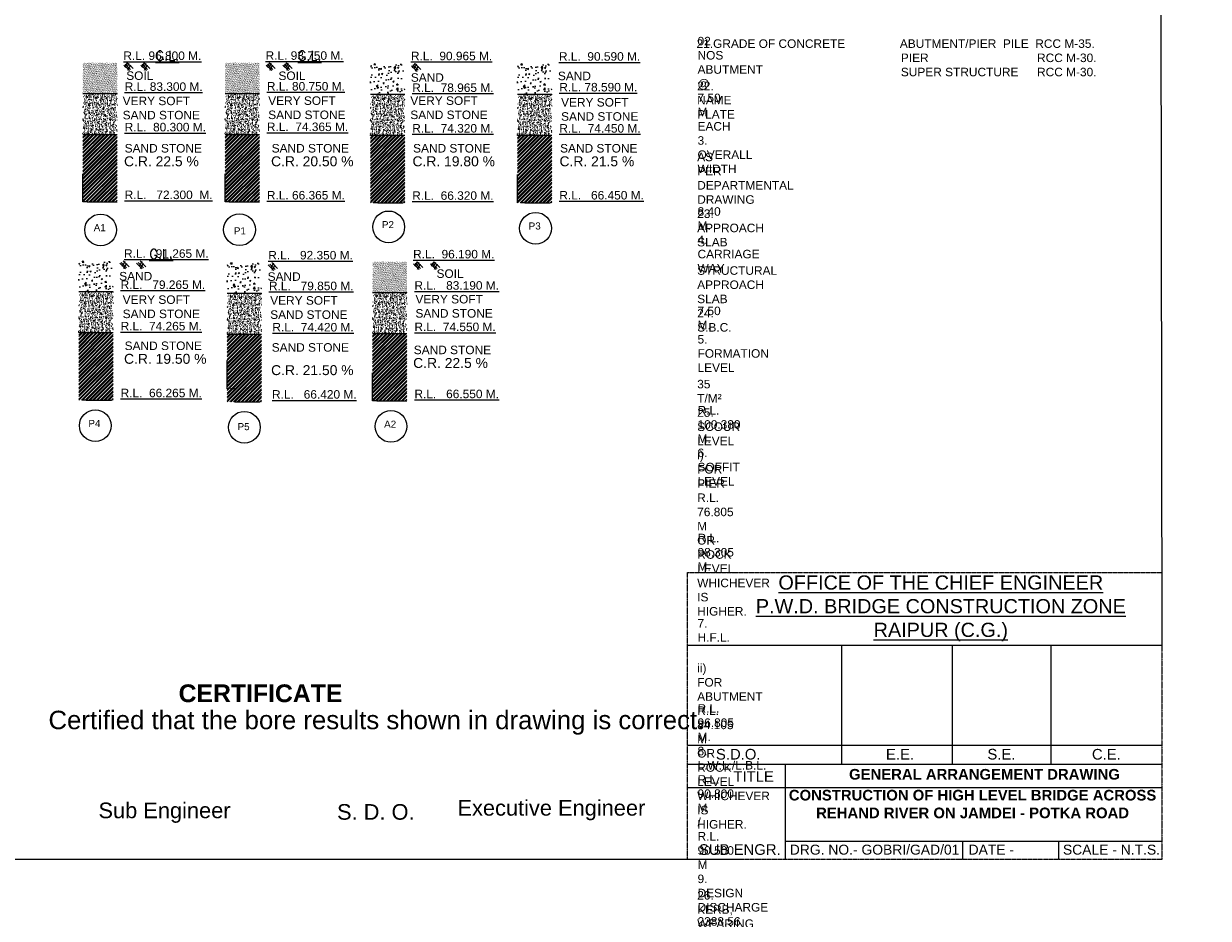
# Model space of a CAD drawing. Extents: x 10355834 to 15597769, y 431926 to 931084.
# Tile 13 of 16: x 10520454 to 10687449, y 602954 to 728984. Entities that reach past the tile are written whole.
import ezdxf

# ---------------------------------------------------------------- set-up
doc = ezdxf.new("R2010")
doc.units = ezdxf.units.MI
doc.header["$MEASUREMENT"] = 0
doc.linetypes.add('DASHED', pattern=[0.75, 0.5, -0.25])
for name, color, linetype in [('CHAINAGE', 7, 'Continuous'), ('TEXT', 3, 'Continuous'), ('TEXT @ 1', 3, 'Continuous')]:
    doc.layers.add(name, color=color, linetype=linetype)
doc.layers.add('TITLE', color=1, linetype='Continuous', lineweight=15)
doc.styles.add('03', font='romant.shx')
doc.styles.get("Standard").update_dxf_attribs({"font": 'arial.ttf', "height": 500})
doc.styles.add('style1', font='arial.ttf')

msp = doc.modelspace()

# ---------------------------------------------------------------- hatches: boundary and pattern name
at = {"linetype": 'Continuous', "ltscale": 10}
h = msp.add_hatch(dxfattribs=at)
h.set_pattern_fill('AR-SAND', color=0, scale=99.609375, style=0)
h.set_pattern_definition([(37.5, (8259367.42, -344054.47), (-6.274729, 191.929711), [0, -151.40625, 0, -169.3359375, 0, -161.865234]), (7.5, (8259367.42, -344054.47), (176.286352, 281.112206), [0, -81.6796875, 0, -136.464844, 0, -52.294922]), (327.5, (8259244.9, -344054.47), (310.197725, 0.563695), [0, -49.804688, 0, -179.296875, 0, -234.082031]), (317.5, (8259244.9, -344054.47), (299.438392, 87.424714), [0, -24.902344, 0, -117.5390625, 0, -134.472656])])
h.paths.add_polyline_path([(10533637.2, 719168.1), (10533637.2, 723486.16), (10528792.2, 723486.16), (10528792.2, 719168.1)])
h = msp.add_hatch(dxfattribs=at)
h.set_pattern_fill('AR-SAND', color=0, scale=99.609375, style=0)
h.set_pattern_definition([(37.5, (8279417.82, -344054.47), (-6.274729, 191.929711), [0, -151.40625, 0, -169.3359375, 0, -161.865234]), (7.5, (8279417.82, -344054.47), (176.286352, 281.112206), [0, -81.6796875, 0, -136.464844, 0, -52.294922]), (327.5, (8279295.3, -344054.47), (310.197725, 0.563695), [0, -49.804688, 0, -179.296875, 0, -234.082031]), (317.5, (8279295.3, -344054.47), (299.438392, 87.424714), [0, -24.902344, 0, -117.5390625, 0, -134.472656])])
h.paths.add_polyline_path([(10553687.6, 719168.1), (10553687.6, 723486.16), (10548842.6, 723486.16), (10548842.6, 719168.1)])
h = msp.add_hatch(dxfattribs=at)
h.set_pattern_fill('AR-CONC', color=0, scale=267.75)
h.set_pattern_definition([(50, (9187866, 35110.8), (1920.4641, -168.0188), [200.8125, -2208.9375]), (355, (9187866, 35110.8), (-371.5067, 2013.9944), [160.65, -1767.15]), (100.45144, (9188026, 35096.8), (1548.9574, 1845.9756), [170.6644, -1877.308]), (46.1842, (9187866, 35646.3), (2857.5387, -443.178), [301.219, -3313.406]), (96.63564, (9188104.2, 35609.4), (2502.5574, 2608.2026), [255.9967, -2815.9636]), (351.18416, (9187866, 35646.3), (2502.5574, 2608.2026), [240.975, -2650.725]), (21, (9188133.8, 35512.5), (1598.2186, -1078.012), [200.8125, -2208.9375]), (326, (9188133.8, 35512.5), (651.4768, 1941.5892), [160.65, -1767.15]), (71.45144, (9188267, 35422.6), (2249.6954, 863.5772), [170.6644, -1877.308]), (37.5, (9187866, 35110.8), (32.558, 891.3233), [0, -1745.73, 0, -1793.925, 0, -1773.84375]), (7.5, (9187866, 35110.8), (704.3687, 1056.03736), [0, -1022.805, 0, -1705.5675, 0, -676.06875]), (327.5, (9187268.94, 35110.8), (1429.30957, -60.39067), [0, -669.375, 0, -2088.45, 0, -2771.2125]), (317.5, (9187001.2, 35110.8), (1561.481, 268.0311), [0, -870.1875, 0, -1386.945, 0, -1967.9625])])
h.paths.add_polyline_path([(10569332.82, 723374), (10569332.82, 719055.94), (10574177.82, 719055.94), (10574177.82, 723374)])
h = msp.add_hatch(dxfattribs=at)
h.set_pattern_fill('AR-CONC', color=0, scale=267.75)
h.set_pattern_definition([(50, (9208600.6, 35101.4), (1920.4641, -168.0188), [200.8125, -2208.9375]), (355, (9208600.6, 35101.4), (-371.5067, 2013.9944), [160.65, -1767.15]), (100.45144, (9208760.7, 35087.4), (1548.9574, 1845.9756), [170.6644, -1877.308]), (46.1842, (9208600.6, 35636.9), (2857.5387, -443.178), [301.219, -3313.406]), (96.63564, (9208838.8, 35600), (2502.5574, 2608.2026), [255.9967, -2815.9636]), (351.18416, (9208600.6, 35637), (2502.5574, 2608.2026), [240.975, -2650.725]), (21, (9208868.4, 35503), (1598.2186, -1078.012), [200.8125, -2208.9375]), (326, (9208868.4, 35503), (651.4768, 1941.5892), [160.65, -1767.15]), (71.45144, (9209001.6, 35413.2), (2249.6954, 863.5772), [170.6644, -1877.308]), (37.5, (9208600.6, 35101.4), (32.558, 891.3233), [0, -1745.73, 0, -1793.925, 0, -1773.84375]), (7.5, (9208600.6, 35101.4), (704.3687, 1056.03736), [0, -1022.805, 0, -1705.5675, 0, -676.06875]), (327.5, (9208003.54, 35101.4), (1429.30957, -60.39067), [0, -669.375, 0, -2088.45, 0, -2771.2125]), (317.5, (9207735.8, 35101.4), (1561.481, 268.0311), [0, -870.1875, 0, -1386.945, 0, -1967.9625])])
h.paths.add_polyline_path([(10590067.42, 723364.55), (10590067.42, 719046.49), (10594912.42, 719046.49), (10594912.42, 723364.55)])
h = msp.add_hatch(dxfattribs=at)
h.set_pattern_fill('AR-CONC', color=0, scale=99.609375, style=0)
h.set_pattern_definition([(50, (8259367.4, -344054.47), (714.45839, -62.50701), [74.70703, -821.77734]), (355, (8259367.4, -344054.5), (-138.20934, 749.25388), [59.76563, -657.42188]), (100.4514, (8259426.96, -344059.7), (576.24958, 686.74642), [63.4912, -698.40328]), (46.1842, (8259367.4, -343855.25), (1063.07214, -164.87246), [112.06055, -1232.666]), (96.6356, (8259456, -343869), (931.0117, 970.31272), [95.2368, -1047.60475]), (351.1842, (8259367.4, -343855.3), (931.0109, 970.31345), [89.64844, -986.1328]), (21, (8259467.03, -343905.05), (594.57538, -401.04616), [74.70703, -821.77734]), (326, (8259467, -343905.05), (242.36488, 722.31743), [59.76563, -657.42188]), (71.4514, (8259516.6, -343938.5), (836.9405, 321.27061), [63.4912, -698.40328]), (37.5, (8259367.42, -344054.47), (12.112356, 331.593487), [0, -649.453125, 0, -667.38281, 0, -659.91211]), (7.5, (8259367.42, -344054.47), (262.04192, 392.87104), [0, -380.50781, 0, -634.51172, 0, -251.51367]), (327.5, (8259145.3, -344054.47), (531.737192, -22.466767), [0, -249.02344, 0, -776.953125, 0, -1030.95703]), (317.5, (8259045.7, -344054.47), (580.9081, 99.71395), [0, -323.73047, 0, -515.97656, 0, -732.12891])])
h.paths.add_polyline_path([(10528792.2, 719168.1), (10528792.2, 713385.78), (10533637.2, 713385.78), (10533637.2, 719168.1)])
h = msp.add_hatch(dxfattribs=at)
h.set_pattern_fill('AR-CONC', color=0, scale=99.609375, style=0)
h.set_pattern_definition([(50, (8279417.8, -344054.47), (714.45839, -62.50701), [74.70703, -821.77734]), (355, (8279417.8, -344054.5), (-138.20934, 749.25388), [59.76563, -657.42188]), (100.4514, (8279477.36, -344059.7), (576.24958, 686.74642), [63.4912, -698.40328]), (46.1842, (8279417.8, -343855.25), (1063.07214, -164.87246), [112.06055, -1232.666]), (96.6356, (8279506.4, -343869), (931.0117, 970.31272), [95.2368, -1047.60475]), (351.1842, (8279417.8, -343855.3), (931.0109, 970.31345), [89.64844, -986.1328]), (21, (8279517.43, -343905.05), (594.57538, -401.04616), [74.70703, -821.77734]), (326, (8279517.4, -343905.05), (242.36488, 722.31743), [59.76563, -657.42188]), (71.4514, (8279567, -343938.5), (836.9405, 321.27061), [63.4912, -698.40328]), (37.5, (8279417.82, -344054.47), (12.112356, 331.593487), [0, -649.453125, 0, -667.38281, 0, -659.91211]), (7.5, (8279417.82, -344054.47), (262.04192, 392.87104), [0, -380.50781, 0, -634.51172, 0, -251.51367]), (327.5, (8279195.7, -344054.47), (531.737192, -22.466767), [0, -249.02344, 0, -776.953125, 0, -1030.95703]), (317.5, (8279096.1, -344054.47), (580.9081, 99.71395), [0, -323.73047, 0, -515.97656, 0, -732.12891])])
h.paths.add_polyline_path([(10548842.6, 719168.1), (10548842.6, 713385.78), (10553687.6, 713385.78), (10553687.6, 719168.1)])
h = msp.add_hatch(dxfattribs=at)
h.set_pattern_fill('AR-CONC', color=0, scale=99.609375, style=0)
h.set_pattern_definition([(50, (8299908.04, -344166.63), (714.45839, -62.50701), [74.70703, -821.77734]), (355, (8299908.04, -344166.6), (-138.20934, 749.25388), [59.76563, -657.42188]), (100.4514, (8299967.6, -344171.84), (576.24958, 686.74642), [63.4912, -698.40328]), (46.1842, (8299908, -343967.4), (1063.07214, -164.87246), [112.06055, -1232.666]), (96.6356, (8299996.6, -343981.2), (931.0117, 970.31272), [95.2368, -1047.60475]), (351.1842, (8299908, -343967.4), (931.0109, 970.31345), [89.64844, -986.1328]), (21, (8300007.65, -344017.2), (594.57538, -401.04616), [74.70703, -821.77734]), (326, (8300007.65, -344017.2), (242.36488, 722.31743), [59.76563, -657.42188]), (71.4514, (8300057.2, -344050.64), (836.9405, 321.27061), [63.4912, -698.40328]), (37.5, (8299908.04, -344166.63), (12.112356, 331.593487), [0, -649.453125, 0, -667.38281, 0, -659.91211]), (7.5, (8299908.04, -344166.63), (262.04192, 392.87104), [0, -380.50781, 0, -634.51172, 0, -251.51367]), (327.5, (8299685.91, -344166.63), (531.737192, -22.466767), [0, -249.02344, 0, -776.953125, 0, -1030.95703]), (317.5, (8299586.3, -344166.63), (580.9081, 99.71395), [0, -323.73047, 0, -515.97656, 0, -732.12891])])
h.paths.add_polyline_path([(10569332.82, 719055.94), (10569332.82, 713273.61), (10574177.82, 713273.61), (10574177.82, 719055.94)])
h = msp.add_hatch(dxfattribs=at)
h.set_pattern_fill('AR-CONC', color=0, scale=99.609375, style=0)
h.set_pattern_definition([(50, (8320642.64, -344176.1), (714.45839, -62.50701), [74.70703, -821.77734]), (355, (8320642.64, -344176.1), (-138.20934, 749.25388), [59.76563, -657.42188]), (100.4514, (8320702.2, -344181.3), (576.24958, 686.74642), [63.4912, -698.40328]), (46.1842, (8320642.6, -343976.9), (1063.07214, -164.87246), [112.06055, -1232.666]), (96.6356, (8320731.2, -343990.6), (931.0117, 970.31272), [95.2368, -1047.60475]), (351.1842, (8320642.6, -343976.9), (931.0109, 970.31345), [89.64844, -986.1328]), (21, (8320742.25, -344026.67), (594.57538, -401.04616), [74.70703, -821.77734]), (326, (8320742.25, -344026.7), (242.36488, 722.31743), [59.76563, -657.42188]), (71.4514, (8320791.8, -344060.1), (836.9405, 321.27061), [63.4912, -698.40328]), (37.5, (8320642.64, -344176.08), (12.112356, 331.593487), [0, -649.453125, 0, -667.38281, 0, -659.91211]), (7.5, (8320642.64, -344176.08), (262.04192, 392.87104), [0, -380.50781, 0, -634.51172, 0, -251.51367]), (327.5, (8320420.5, -344176.08), (531.737192, -22.466767), [0, -249.02344, 0, -776.953125, 0, -1030.95703]), (317.5, (8320320.9, -344176.1), (580.9081, 99.71395), [0, -323.73047, 0, -515.97656, 0, -732.12891])])
h.paths.add_polyline_path([(10590067.42, 719046.49), (10590067.42, 713264.17), (10594912.42, 713264.17), (10594912.42, 719046.49)])
h = msp.add_hatch(dxfattribs=at)
h.set_pattern_fill('ANSI32', color=0, scale=996.09375, style=0)
h.set_pattern_definition([(45, (8259367.42, -344054.47), (-264.12924, 264.12924), []), (45, (8259543.5, -344054.47), (-264.12924, 264.12924), [])])
h.paths.add_polyline_path([(10528792.2, 703870.1), (10533637.2, 703870.1), (10533637.2, 713385.78), (10528792.2, 713385.78)])
h = msp.add_hatch(dxfattribs=at)
h.set_pattern_fill('ANSI32', color=0, scale=996.09375, style=0)
h.set_pattern_definition([(45, (8279417.82, -344054.47), (-264.12924, 264.12924), []), (45, (8279593.9, -344054.47), (-264.12924, 264.12924), [])])
h.paths.add_polyline_path([(10548842.6, 703870.1), (10553687.6, 703870.1), (10553687.6, 713385.78), (10548842.6, 713385.78)])
h = msp.add_hatch(dxfattribs=at)
h.set_pattern_fill('ANSI32', color=0, scale=996.09375, style=0)
h.set_pattern_definition([(45, (8299908.04, -344166.63), (-264.12924, 264.12924), []), (45, (8300084.13, -344166.63), (-264.12924, 264.12924), [])])
h.paths.add_polyline_path([(10569332.82, 703757.93), (10574177.82, 703757.93), (10574177.82, 713273.61), (10569332.82, 713273.61)])
h = msp.add_hatch(dxfattribs=at)
h.set_pattern_fill('ANSI32', color=0, scale=996.09375, style=0)
h.set_pattern_definition([(45, (8320642.64, -344176.08), (-264.12924, 264.12924), []), (45, (8320818.73, -344176.08), (-264.12924, 264.12924), [])])
h.paths.add_polyline_path([(10590067.42, 703748.48), (10594912.42, 703748.48), (10594912.42, 713264.17), (10590067.42, 713264.17)])
h = msp.add_hatch(dxfattribs=at)
h.set_pattern_fill('AR-CONC', color=0, scale=267.75)
h.set_pattern_definition([(50, (9146756.5, 7295.6), (1920.4641, -168.0188), [200.8125, -2208.9375]), (355, (9146756.5, 7295.6), (-371.5067, 2013.9944), [160.65, -1767.15]), (100.45144, (9146916.5, 7281.6), (1548.9574, 1845.9756), [170.6644, -1877.308]), (46.1842, (9146756.5, 7831), (2857.5387, -443.178), [301.219, -3313.406]), (96.63564, (9146994.6, 7794.2), (2502.5574, 2608.2026), [255.9967, -2815.9636]), (351.18416, (9146756.5, 7831), (2502.5574, 2608.2026), [240.975, -2650.725]), (21, (9147024.2, 7697.2), (1598.2186, -1078.012), [200.8125, -2208.9375]), (326, (9147024.2, 7697.2), (651.4768, 1941.5892), [160.65, -1767.15]), (71.45144, (9147157.4, 7607.4), (2249.6954, 863.5772), [170.6644, -1877.308]), (37.5, (9146756.5, 7295.6), (32.558, 891.3233), [0, -1745.73, 0, -1793.925, 0, -1773.84375]), (7.5, (9146756.5, 7295.6), (704.3687, 1056.03736), [0, -1022.805, 0, -1705.5675, 0, -676.06875]), (327.5, (9146159.4, 7295.6), (1429.30957, -60.39067), [0, -669.375, 0, -2088.45, 0, -2771.2125]), (317.5, (9145891.7, 7295.6), (1561.481, 268.0311), [0, -870.1875, 0, -1386.945, 0, -1967.9625])])
h.paths.add_polyline_path([(10528223.29, 695558.78), (10528223.29, 691240.72), (10533068.29, 691240.72), (10533068.29, 695558.78)])
h = msp.add_hatch(dxfattribs=at)
h.set_pattern_fill('AR-CONC', color=0, scale=267.75)
h.set_pattern_definition([(50, (9167683.1, 7065.5), (1920.4641, -168.0188), [200.8125, -2208.9375]), (355, (9167683, 7065.5), (-371.5067, 2013.9944), [160.65, -1767.15]), (100.45144, (9167843.1, 7051.5), (1548.9574, 1845.9756), [170.6644, -1877.308]), (46.1842, (9167683, 7601), (2857.5387, -443.178), [301.219, -3313.406]), (96.63564, (9167921.2, 7564), (2502.5574, 2608.2026), [255.9967, -2815.9636]), (351.18416, (9167683, 7601), (2502.5574, 2608.2026), [240.975, -2650.725]), (21, (9167950.8, 7467.1), (1598.2186, -1078.012), [200.8125, -2208.9375]), (326, (9167950.8, 7467), (651.4768, 1941.5892), [160.65, -1767.15]), (71.45144, (9168084, 7377.3), (2249.6954, 863.5772), [170.6644, -1877.308]), (37.5, (9167683.1, 7065.46), (32.558, 891.3233), [0, -1745.73, 0, -1793.925, 0, -1773.84375]), (7.5, (9167683.1, 7065.5), (704.3687, 1056.03736), [0, -1022.805, 0, -1705.5675, 0, -676.06875]), (327.5, (9167086, 7065.46), (1429.30957, -60.39067), [0, -669.375, 0, -2088.45, 0, -2771.2125]), (317.5, (9166818.3, 7065.5), (1561.481, 268.0311), [0, -870.1875, 0, -1386.945, 0, -1967.9625])])
h.paths.add_polyline_path([(10549149.88, 695328.63), (10549149.88, 691010.57), (10553994.88, 691010.57), (10553994.88, 695328.63)])
h = msp.add_hatch(dxfattribs=at)
h.set_pattern_fill('AR-SAND', color=0, scale=99.609375, style=0)
h.set_pattern_definition([(37.5, (8300216.6, -372087.25), (-6.274729, 191.929711), [0, -151.40625, 0, -169.3359375, 0, -161.865234]), (7.5, (8300216.6, -372087.25), (176.286352, 281.112206), [0, -81.6796875, 0, -136.464844, 0, -52.294922]), (327.5, (8300094.09, -372087.25), (310.197725, 0.563695), [0, -49.804688, 0, -179.296875, 0, -234.082031]), (317.5, (8300094.1, -372087.25), (299.438392, 87.424714), [0, -24.902344, 0, -117.5390625, 0, -134.472656])])
h.paths.add_polyline_path([(10574486.38, 691135.32), (10574486.38, 695453.38), (10569641.38, 695453.38), (10569641.38, 691135.32)])
h = msp.add_hatch(dxfattribs=at)
h.set_pattern_fill('AR-CONC', color=0, scale=99.609375, style=0)
h.set_pattern_definition([(50, (8258798.5, -371981.85), (714.45839, -62.50701), [74.70703, -821.77734]), (355, (8258798.5, -371981.85), (-138.20934, 749.25388), [59.76563, -657.42188]), (100.4514, (8258858.05, -371987.06), (576.24958, 686.74642), [63.4912, -698.40328]), (46.1842, (8258798.5, -371782.6), (1063.07214, -164.87246), [112.06055, -1232.666]), (96.6356, (8258887.1, -371796.4), (931.0117, 970.31272), [95.2368, -1047.60475]), (351.1842, (8258798.5, -371782.6), (931.0109, 970.31345), [89.64844, -986.1328]), (21, (8258898.1, -371832.44), (594.57538, -401.04616), [74.70703, -821.77734]), (326, (8258898.1, -371832.44), (242.36488, 722.31743), [59.76563, -657.42188]), (71.4514, (8258947.7, -371865.86), (836.9405, 321.27061), [63.4912, -698.40328]), (37.5, (8258798.5, -371981.85), (12.112356, 331.593487), [0, -649.453125, 0, -667.38281, 0, -659.91211]), (7.5, (8258798.5, -371981.85), (262.04192, 392.87104), [0, -380.50781, 0, -634.51172, 0, -251.51367]), (327.5, (8258576.38, -371981.85), (531.737192, -22.466767), [0, -249.02344, 0, -776.953125, 0, -1030.95703]), (317.5, (8258476.77, -371981.85), (580.9081, 99.71395), [0, -323.73047, 0, -515.97656, 0, -732.12891])])
h.paths.add_polyline_path([(10528223.29, 691240.72), (10528223.29, 685458.4), (10533068.29, 685458.4), (10533068.29, 691240.72)])
h = msp.add_hatch(dxfattribs=at)
h.set_pattern_fill('AR-CONC', color=0, scale=99.609375, style=0)
h.set_pattern_definition([(50, (8279725.1, -372212), (714.45839, -62.50701), [74.70703, -821.77734]), (355, (8279725.1, -372212), (-138.20934, 749.25388), [59.76563, -657.42188]), (100.4514, (8279784.64, -372217.2), (576.24958, 686.74642), [63.4912, -698.40328]), (46.1842, (8279725.1, -372012.8), (1063.07214, -164.87246), [112.06055, -1232.666]), (96.6356, (8279813.7, -372026.5), (931.0117, 970.31272), [95.2368, -1047.60475]), (351.1842, (8279725.1, -372012.8), (931.0109, 970.31345), [89.64844, -986.1328]), (21, (8279824.7, -372062.6), (594.57538, -401.04616), [74.70703, -821.77734]), (326, (8279824.7, -372062.6), (242.36488, 722.31743), [59.76563, -657.42188]), (71.4514, (8279874.26, -372096), (836.9405, 321.27061), [63.4912, -698.40328]), (37.5, (8279725.1, -372212), (12.112356, 331.593487), [0, -649.453125, 0, -667.38281, 0, -659.91211]), (7.5, (8279725.1, -372212), (262.04192, 392.87104), [0, -380.50781, 0, -634.51172, 0, -251.51367]), (327.5, (8279502.97, -372212), (531.737192, -22.466767), [0, -249.02344, 0, -776.953125, 0, -1030.95703]), (317.5, (8279403.36, -372212), (580.9081, 99.71395), [0, -323.73047, 0, -515.97656, 0, -732.12891])])
h.paths.add_polyline_path([(10549149.88, 691010.57), (10549149.88, 685228.25), (10553994.88, 685228.25), (10553994.88, 691010.57)])
h = msp.add_hatch(dxfattribs=at)
h.set_pattern_fill('AR-CONC', color=0, scale=99.609375, style=0)
h.set_pattern_definition([(50, (8300216.6, -372087.25), (714.45839, -62.50701), [74.70703, -821.77734]), (355, (8300216.6, -372087.25), (-138.20934, 749.25388), [59.76563, -657.42188]), (100.4514, (8300276.14, -372092.46), (576.24958, 686.74642), [63.4912, -698.40328]), (46.1842, (8300216.6, -371888), (1063.07214, -164.87246), [112.06055, -1232.666]), (96.6356, (8300305.2, -371901.8), (931.0117, 970.31272), [95.2368, -1047.60475]), (351.1842, (8300216.6, -371888), (931.0109, 970.31345), [89.64844, -986.1328]), (21, (8300316.2, -371937.84), (594.57538, -401.04616), [74.70703, -821.77734]), (326, (8300316.2, -371937.8), (242.36488, 722.31743), [59.76563, -657.42188]), (71.4514, (8300365.76, -371971.26), (836.9405, 321.27061), [63.4912, -698.40328]), (37.5, (8300216.6, -372087.25), (12.112356, 331.593487), [0, -649.453125, 0, -667.38281, 0, -659.91211]), (7.5, (8300216.6, -372087.25), (262.04192, 392.87104), [0, -380.50781, 0, -634.51172, 0, -251.51367]), (327.5, (8299994.48, -372087.25), (531.737192, -22.466767), [0, -249.02344, 0, -776.953125, 0, -1030.95703]), (317.5, (8299894.87, -372087.25), (580.9081, 99.71395), [0, -323.73047, 0, -515.97656, 0, -732.12891])])
h.paths.add_polyline_path([(10569641.38, 691135.32), (10569641.38, 685353), (10574486.38, 685353), (10574486.38, 691135.32)])
h = msp.add_hatch(dxfattribs=at)
h.set_pattern_fill('ANSI32', color=0, scale=996.09375, style=0)
h.set_pattern_definition([(45, (8258798.5, -371981.85), (-264.12924, 264.12924), []), (45, (8258974.6, -371981.85), (-264.12924, 264.12924), [])])
h.paths.add_polyline_path([(10528223.29, 675942.71), (10533068.29, 675942.71), (10533068.29, 685458.4), (10528223.29, 685458.4)])
h = msp.add_hatch(dxfattribs=at)
h.set_pattern_fill('ANSI32', color=0, scale=996.09375, style=0)
h.set_pattern_definition([(45, (8279725.1, -372212), (-264.12924, 264.12924), []), (45, (8279901.2, -372212), (-264.12924, 264.12924), [])])
h.paths.add_polyline_path([(10549149.88, 675712.57), (10553994.88, 675712.57), (10553994.88, 685228.25), (10549149.88, 685228.25)])
h = msp.add_hatch(dxfattribs=at)
h.set_pattern_fill('ANSI32', color=0, scale=996.09375, style=0)
h.set_pattern_definition([(45, (8300216.6, -372087.25), (-264.12924, 264.12924), []), (45, (8300392.7, -372087.25), (-264.12924, 264.12924), [])])
h.paths.add_polyline_path([(10569641.38, 675837.31), (10574486.38, 675837.31), (10574486.38, 685353), (10569641.38, 685353)])

# ---------------------------------------------------------------- linework, layer by layer
at = {"color": 0, "linetype": 'Continuous', "ltscale": 10}
for p, q in [((10534569.56, 723164.92), (10535365.19, 722369.29)), ((10535057.65, 723486.16), (10534685.6, 722841.76)), ((10534773.76, 723284.45), (10535529.55, 722528.66)), ((10535296.71, 723389.04), (10534915.13, 722728.13)), ((10535057.65, 723486.16), (10535876.93, 722666.87)), ((10535500.91, 723125.08), (10535076.55, 722390.07)), ((10536947.73, 723164.92), (10537743.36, 722369.29)), ((10537435.82, 723486.16), (10537063.78, 722841.76)), ((10537151.93, 723284.45), (10537907.72, 722528.66)), ((10537674.88, 723389.04), (10537293.3, 722728.13)), ((10537435.82, 723486.16), (10538255.11, 722666.87)), ((10537879.08, 723125.08), (10537454.72, 722390.07)), ((10554619.96, 723164.92), (10555415.59, 722369.29)), ((10555108.05, 723486.16), (10554736.01, 722841.76)), ((10554824.16, 723284.45), (10555579.95, 722528.66)), ((10555347.11, 723389.04), (10554965.53, 722728.13)), ((10555108.05, 723486.16), (10555927.33, 722666.87)), ((10555551.31, 723125.08), (10555126.95, 722390.07)), ((10556998.13, 723164.92), (10557793.76, 722369.29)), ((10557486.22, 723486.16), (10557114.18, 722841.76)), ((10557202.33, 723284.45), (10557958.12, 722528.66)), ((10557725.28, 723389.04), (10557343.7, 722728.13)), ((10557486.22, 723486.16), (10558305.51, 722666.87)), ((10557929.48, 723125.08), (10557505.13, 722390.07)), ((10575598.27, 723374), (10575226.23, 722729.6)), ((10575314.38, 723172.29), (10576070.17, 722416.5)), ((10575837.33, 723276.88), (10575455.75, 722615.96)), ((10575598.27, 723374), (10576417.55, 722554.71)), ((10575110.18, 723052.76), (10575905.81, 722257.13)), ((10576041.53, 723012.91), (10575617.17, 722277.9)), ((10528792.2, 719168.1), (10533637.2, 719168.1)), ((10528792.2, 719168.1), (10533637.2, 719168.1)), ((10548842.6, 719168.1), (10553687.6, 719168.1)), ((10548842.6, 719168.1), (10553687.6, 719168.1)), ((10569332.82, 719055.94), (10574177.82, 719055.94)), ((10569332.82, 719055.94), (10574177.82, 719055.94)), ((10590067.42, 719046.49), (10594912.42, 719046.49)), ((10590067.42, 719046.49), (10594912.42, 719046.49)), ((10528792.2, 713385.78), (10533637.2, 713385.78)), ((10548842.6, 713385.78), (10553687.6, 713385.78)), ((10569332.82, 713273.61), (10574177.82, 713273.61)), ((10590067.42, 713264.17), (10594912.42, 713264.17)), ((10528792.2, 703870.1), (10528792.2, 707854.47)), ((10548842.6, 703870.1), (10548842.6, 707854.47)), ((10590067.42, 703748.48), (10590067.42, 707732.86)), ((10529384.87, 703870.1), (10528792.2, 703870.1)), ((10529384.87, 703870.1), (10532970.81, 703870.1)), ((10532970.81, 703870.1), (10533637.2, 703870.1)), ((10549435.27, 703870.1), (10548842.6, 703870.1)), ((10549435.27, 703870.1), (10553021.21, 703870.1)), ((10553021.21, 703870.1), (10553687.6, 703870.1)), ((10570367.27, 703757.93), (10569774.6, 703757.93)), ((10570367.27, 703757.93), (10573953.21, 703757.93)), ((10591101.87, 703748.48), (10590509.19, 703748.48)), ((10591101.87, 703748.48), (10594687.81, 703748.48)), ((10534000.65, 695237.54), (10534796.28, 694441.91)), ((10534204.85, 695357.07), (10534960.63, 694601.28)), ((10534727.8, 695461.66), (10534346.22, 694800.74)), ((10534488.73, 695558.78), (10535308.02, 694739.49)), ((10534932, 695197.69), (10534507.64, 694462.68)), ((10536378.82, 695237.54), (10537174.45, 694441.91)), ((10536583.02, 695357.07), (10537338.81, 694601.28)), ((10537105.97, 695461.66), (10536724.39, 694800.74)), ((10536866.91, 695558.78), (10537686.19, 694739.49)), ((10537310.17, 695197.69), (10536885.81, 694462.68)), ((10554927.24, 695007.39), (10555722.87, 694211.76)), ((10555131.44, 695126.92), (10555887.22, 694371.13)), ((10555654.39, 695231.51), (10555272.81, 694570.6)), ((10555415.32, 695328.63), (10556234.61, 694509.34)), ((10555858.59, 694967.55), (10555434.23, 694232.54)), ((10575418.75, 695132.14), (10576214.38, 694336.51)), ((10575906.83, 695453.38), (10575534.79, 694808.98)), ((10575622.94, 695251.67), (10576378.73, 694495.88)), ((10576145.89, 695356.26), (10575764.31, 694695.34)), ((10575906.83, 695453.38), (10576726.12, 694634.09)), ((10576350.09, 695092.29), (10575925.74, 694357.29)), ((10577796.92, 695132.14), (10578592.55, 694336.51)), ((10578285.01, 695453.38), (10577912.96, 694808.98)), ((10578001.12, 695251.67), (10578756.9, 694495.88)), ((10578524.07, 695356.26), (10578142.49, 694695.34)), ((10578285.01, 695453.38), (10579104.29, 694634.09)), ((10578728.27, 695092.29), (10578303.91, 694357.29)), ((10528223.29, 691240.72), (10533068.29, 691240.72)), ((10528223.29, 691240.72), (10533068.29, 691240.72)), ((10549149.88, 691010.57), (10553994.88, 691010.57)), ((10549149.88, 691010.57), (10553994.88, 691010.57)), ((10569641.38, 691135.32), (10574486.38, 691135.32)), ((10569641.38, 691135.32), (10574486.38, 691135.32)), ((10528223.29, 685458.4), (10533068.29, 685458.4)), ((10549149.88, 685228.25), (10553994.88, 685228.25)), ((10569641.38, 685353), (10574486.38, 685353)), ((10549149.88, 677553.71), (10549149.88, 681538.09)), ((10569641.38, 675837.31), (10569641.38, 679821.69)), ((10550184.33, 677553.71), (10549591.65, 677553.71)), ((10529257.74, 675942.71), (10528665.06, 675942.71)), ((10529257.74, 675942.71), (10532843.67, 675942.71)), ((10550184.33, 675712.57), (10553770.27, 675712.57)), ((10570234.06, 675837.31), (10569641.38, 675837.31)), ((10570234.06, 675837.31), (10573820, 675837.31)), ((10573820, 675837.31), (10574486.38, 675837.31))]:
    msp.add_line(p, q, dxfattribs=at)
for centre in [(10531296.4, 699930.47), (10550877.92, 699963.58), (10571918.08, 700358.01), (10592609.97, 700168.66), (10530539.09, 672356.38), (10551571.14, 672126.23), (10572231.92, 672250.98)]:
    msp.add_circle(centre, 2239.22, dxfattribs=at)
at = {"layer": 'CHAINAGE', "ltscale": 10}
for p, q in [((10680614.62, 813450.06), (10680896.49, 641413.68)), ((10621406.96, 611225.94), (10356072.99, 611225.94))]:
    msp.add_line(p, q, dxfattribs=at)
at = {"layer": 'CHAINAGE', "color": 0, "linetype": 'DASHED', "ltscale": 10}
for p, q in [((10614019.18, 611225.94), (10614019.18, 651688.92)), ((10614019.18, 651688.92), (10680896.49, 651688.92)), ((10680896.49, 649743.17), (10680896.49, 611225.94)), ((10680896.49, 611225.94), (10621406.96, 611225.94))]:
    msp.add_line(p, q, dxfattribs=at)
at = {"layer": 'CHAINAGE', "color": 0}
for points in [[(10614019.18, 641413.68), (10680896.49, 641413.68)], [(10635722.93, 641413.68), (10635722.93, 624659.15)], [(10651329.61, 641413.68), (10651329.61, 624659.15)], [(10665264.32, 641413.68), (10665264.32, 624659.15)], [(10614019.18, 627324.72), (10680896.49, 627324.72)], [(10614019.18, 624659.15), (10680896.49, 624659.15)], [(10627800.62, 624659.15), (10627800.62, 611225.94)], [(10614019.18, 621371.17), (10680896.49, 621371.17)], [(10627800.62, 613828.15), (10680896.49, 613828.15)], [(10652787.71, 613828.15), (10652787.71, 611225.94)], [(10666342.41, 613828.15), (10666342.41, 611225.94)]]:
    msp.add_lwpolyline(points, dxfattribs=at)

# ---------------------------------------------------------------- texts
at = {"ltscale": 10, "char_height": 996.094, "attachment_point": 1}
for s, insert in [('A1', (10530327.7, 700748.26)), ('P1', (10550080.87, 700299.32)), ('P2', (10570949.38, 701175.8)), ('P3', (10591641.27, 700986.45)), ('P4', (10529570.39, 673174.17)), ('A2', (10571263.22, 673068.78))]:
    msp.add_mtext(s, dxfattribs=dict(at, insert=insert))
at = {"ltscale": 10, "insert": (10550602.44, 672720.31), "char_height": 996.094, "width": 3270.5945, "attachment_point": 1}
msp.add_mtext('P5', dxfattribs=at)
at = {"layer": 'CHAINAGE', "color": 0}
for s, insert, char_height, width, attachment_point in [('NOTES :\\P1. TYPE OF BRIDGE ^I^I^IHIGH LEVEL  \\P2. LENGTH OF BRIDGE^I^I^I144.00 M.  (06 SPAN @ 24.00 M. EACH) &\\P^I ^I^I^I^I^I^I02 NOS ABUTMENT @ 7.50 M EACH\\P3. OVERALL WIDTH  ^I^I^I8.40 M.\\P4. CARRIAGE WAY^I^I^I7.50 M.\\P5. FORMATION LEVEL^I^I^IR.L. 100.380 M.\\P6. SOFFIT LEVEL^I^I^I^IR.L.   98.305 M.^I^I^I^I\\P7. H.F.L.^I^I^I^I^IR.L.   96.805 M.\\P8. L.W.L./L.B.L.                                     ^IR.L.  90.800 M / R.L. 90.500 M \\P9. DESIGN DISCHARGE                    ^I         2388.56 CUMECS\\P10. DESIGN VELOCITY                     ^I         4.190 M/SEC  \\P11. CATCHMENT AREA^I^I^I         632.940 Sq-KM. \\P12. TYPE OF FOUNDATION^I^I PILE FOUNDATION\\P13. FOUNDATION LEVEL^I^I^I^I\\P^I^I^I ^I^IA. ABUTMENT^I^IA1 - R.L. 76.300 M & A2 - R.L. 76.300 M\\P^I^I ^I^IB. PIER^I^I^IP1 TO  P5  R.L. 70.265 M \\P                                                 \\P^I\\P^I^I14. TYPE OF SUBSTRUCTURE^IR.C.C. SOLID CIRCULAR PIER\\P15. TYPE OF SUPER STRUCTURE^IR.C.C. T-BEAM\\P16. TYPE OF ABUTMENT^I^IR.C.C. BOX TYPE\\P17. DESIGN LOAD^I^I^I^IONE LANE CLASS 70R LOADING OR TWO \\P^I^I ^I^I^I^I^I^ILANE OF CLASS A AS PER I.R.C. 6-2014\\P ^I^I^I^I^I^IWHICHEVER PRODUCES SEVER EFFECT.\\P18. EXPANSION JOINT^I^I^ISTRIP SEAL  EXPANSION  JOINT.\\P19. TYPE OF BEARING^I^I^IELASTOMERIC NEOPRENE BEARING.\\P20. RAILING^I^I^I^I^ICRASH BARRIER AS PER APPROVED \\P                                                              STRUCTURAL DRAWING. \\P ^I^I^I^I^I^I', (10615446.3, 787147.69), 1200, 39.7351, 1), ('\\P\\P22. NAME PLATE^I^I^I          AS PER DEPARTMENTAL DRAWING\\P23. APPROACH SLAB^I^I          STRUCTURAL APPROACH SLAB\\P24. S.B.C.^I^I^I^I          35 T/M²\\P25.  SCOUR LEVEL\\P    i) FOR PIER                 R.L. 76.805 M OR ROCK LEVEL WHICHEVER IS HIGHER. \\P^I^I^I^I   ii) FOR ABUTMENT      R.L. 84.105 M OR ROCK LEVEL WHICHEVER IS HIGHER.^I         \\P ^I^I^I^I^I          \\P26. KERB, WEARING COAT, DRAINAGE SPOUT AS PER STANDARD \\P DRAWINGS OF MORT&H.\\P^I', (10615397.66, 724817.73), 1200, 39.7351, 1), ('{\\LOFFICE OF THE CHIEF ENGINEER \\PP.W.D. BRIDGE CONSTRUCTION ZONE \\PRAIPUR (C.G.)}', (10649739.45, 651260.28), 2000, 68202.9359, 2), ('S.D.O.', (10618035.87, 626819.18), 1500, 9345.0061, 1), ('E.E.', (10642002.06, 626809.77), 1500, 10120.8329, 1), ('S.E.', (10656302.13, 626824.73), 1500, 9161.1004, 1), ('C.E.', (10671045.49, 626812.49), 1500, 6557.6141, 1), ('TITLE', (10620499.24, 623679.18), 1500, 5556.9589, 1), ('{\\fArial|b1|i0|c0|p34;\\H1.0871x;GENERAL ARRANGEMENT DRAWING\\H0.91989x; }', (10655893.93, 623992.48), 1379.8331, 73507.7896, 2), ('{\\fArial|b1|i0|c0|p34;CONSTRUCTION OF HIGH LEVEL BRIDGE ACROSS REHAND RIVER ON JAMDEI - POTKA ROAD\\H1.02132x; }', (10654218.21, 621050.36), 1500, 54474.965, 2), ('SUB ENGR.', (10615642.77, 613389.87), 1500, 12010.0348, 1), ('DRG. NO.- GOBRI/GAD/01', (10628451.7, 613324.63), 1400, 25234.5923, 1), ('DATE - ', (10653656.92, 613324.63), 1400, 11499.3936, 1), ('SCALE - N.T.S.', (10666955.35, 613324.63), 1400, 14065.869, 1)]:
    msp.add_mtext(s, dxfattribs=dict(at, insert=insert, char_height=char_height, width=width, attachment_point=attachment_point))
at = {"layer": 'CHAINAGE', "color": 7, "insert": (10615308, 730778.95), "char_height": 1200, "width": 68001.3233, "attachment_point": 1}
msp.add_mtext('\\P\\P21.GRADE OF CONCRETE ^I          ABUTMENT/PIER  PILE  RCC M-35.\\P                                                ^I^IPIER ^I^I^I^IRCC M-30.\\P                                               ^I^ISUPER STRUCTURE ^IRCC M-30.', dxfattribs=at)
at = {"layer": 'CHAINAGE', "attachment_point": 3, "style": 'style1'}
for s, insert, char_height, width in [('{\\fArial|b1|i0|c0|p34;CERTIFICATE}', (10565378.66, 635905.28), 2500, 69904.9884), ('Certified that the bore results shown in drawing is correct.', (10616392.76, 632195.26), 2600, 99359.9039), ('Executive Engineer', (10608081.21, 619614.67), 2200, 34010.6107), ('Sub Engineer', (10549617.32, 619257.11), 2200, 27219.186), ('S. D. O.', (10575555.38, 619042.57), 2200, 23368.044)]:
    msp.add_mtext(s, dxfattribs=dict(at, insert=insert, char_height=char_height, width=width))
at = {"layer": 'TEXT', "color": 0, "attachment_point": 1}
for s, insert, char_height, width in [('{\\LR.L. 96.800 M.}', (10534502.81, 725074.81), 1200, 13129.0196), ('{\\LR.L. 93.750 M.}', (10554553.22, 725100.6), 1200, 13129.0196), ('{\\LR.L.  90.965 M.}', (10575043.44, 725036.75), 1200, 14028.1228), ('{\\LR.L.  90.590 M.}', (10595908.59, 724969.47), 1200, 17493.8279), ('SOIL', (10534909.72, 722267.75), 1200, 8167.6088), ('SOIL', (10556367.43, 722248.15), 1200, 8167.6088), ('SAND', (10575026.01, 722002.74), 1200, 8167.6088), ('SAND', (10595760.61, 722224.64), 1200, 8167.6088), ('{\\LR.L. 83.300 M.}', (10534685.1, 720724.7), 1200, 13837.0324), ('{\\LR.L. 80.750 M.}', (10554735.5, 720767.19), 1200, 13837.0324), ('{\\LR.L.  78.965 M.}', (10575225.72, 720567.9), 1200, 12526.3679), ('{\\LR.L. 78.590 M.}', (10595960.32, 720642.35), 1200, 14218.9196), ('VERY SOFT\\PSAND STONE', (10534407.2, 718707.89), 1200, 15130.9017), ('VERY SOFT\\PSAND STONE', (10554924.49, 718747.44), 1200, 15130.9017), ('VERY SOFT\\PSAND STONE', (10574958.79, 718747.44), 1200, 15130.9017), ('VERY SOFT\\PSAND STONE', (10596209.05, 718516.1), 1200, 15130.9017), ('\\pi4313.23166;GRANULAR\\P\\pi5567.66549; FILLING', (10389663.54, 714993.93), 1200, 17831.1018), ('\\pi4313.23166;GRANULAR\\P\\pi5567.66549; FILLING', (10401325.74, 714993.93), 1200, 17831.1018), ('\\pi4313.23166;GRANULAR\\P\\pi5567.66549; FILLING', (10413485.73, 714993.93), 1200, 17831.1018), ('{\\LR.L.  80.300 M.}', (10534685.1, 715016.8), 1200, 20204.5522), ('{\\LR.L.  74.365 M.}', (10554735.5, 715056.54), 1200, 20204.5522), ('{\\LR.L.  74.320 M.}', (10575225.72, 714849.2), 1200, 14870.572), ('{\\LR.L.  74.450 M.}', (10595960.32, 714839.75), 1200, 18182.2043), ('SAND STONE', (10534685.1, 712037.13), 1200, 10912.0902), ('SAND STONE', (10555409.83, 712037.13), 1200, 10912.0902), ('SAND STONE', (10575348.2, 712037.13), 1200, 10912.0902), ('SAND STONE', (10596072.92, 712037.13), 1200, 10912.0902), ('C.R. 22.5 %', (10534598.98, 710299.93), 1400, 12811.9354), ('C.R. 20.50 %', (10555323.71, 710299.93), 1400, 12811.9354), ('C.R. 19.80 %', (10575262.08, 710299.93), 1400, 12811.9354), ('C.R. 21.5 %', (10595986.8, 710299.93), 1400, 12811.9354), ('{\\LR.L.   72.300  M.}', (10534685.1, 705475.87), 1200, 13211.0423), ('{\\LR.L. 66.365 M.}', (10554735.5, 705422.47), 1200, 13211.0423), ('{\\LR.L.  66.320 M.}', (10575225.72, 705371.99), 1200, 21092.7393), ('{\\LR.L.   66.450 M.}', (10595960.32, 705420.38), 1200, 15346.9299), ('{\\LR.L.   91.265 M.}', (10534599.52, 697204.19), 1200, 14934.4086), ('{\\LR.L.   92.350 M.}', (10554932.21, 696974.04), 1200, 18080.3775), ('SAND', (10533916.48, 694015.21), 1200, 8167.6088), ('SAND', (10554843.07, 693959.46), 1200, 8167.6088), ('SOIL', (10578652.04, 694374.88), 1200, 8167.6088), ('{\\LR.L.   79.265 M.}', (10534116.19, 692814.99), 1200, 13706.6975), ('{\\LR.L.   79.850 M.}', (10555022.5, 692642.97), 1200, 19326.8944), ('{\\LR.L.   83.190 M.}', (10575534.28, 692709.59), 1200, 17605.5154), ('VERY SOFT\\PSAND STONE', (10534407.2, 690708.59), 1200, 15130.9017), ('VERY SOFT\\PSAND STONE', (10555205.98, 690600.8), 1200, 15130.9017), ('VERY SOFT\\PSAND STONE', (10575681.2, 690775.2), 1200, 15130.9017), ('{\\LR.L.  74.265 M.}', (10534116.19, 686979.43), 1200, 19988.0243), ('{\\LR.L.  74.420 M.}', (10555512.9, 686824.68), 1200, 17961.6611), ('{\\LR.L.  74.550 M.}', (10575534.28, 686874.03), 1200, 22588.6465), ('SAND STONE', (10534685.1, 684209.54), 1200, 10912.0902), ('SAND STONE', (10555416.61, 683976.95), 1200, 10912.0902), ('SAND STONE', (10575442.74, 683628.06), 1200, 10912.0902), ('C.R. 19.50 %', (10534598.98, 682472.34), 1400, 12811.9354), ('C.R. 22.5 %', (10575356.62, 681890.87), 1400, 12811.9354), ('\\PC.R. 21.50 %', (10555330.49, 683211.28), 1400, 12811.9354), ('{\\LR.L.  66.265 M.}', (10534116.19, 677560.95), 1200, 14162.7573), ('{\\LR.L.   66.420 M.}', (10555458.41, 677359.23), 1200, 13806.6081), ('{\\LR.L.   66.550 M.}', (10575534.28, 677426.36), 1200, 20200.2351)]:
    msp.add_mtext(s, dxfattribs=dict(at, insert=insert, char_height=char_height, width=width))
at = {"layer": 'TEXT @ 1', "color": 0, "insert": (10575352, 697119.71), "char_height": 1200, "width": 13213.0331, "attachment_point": 1}
msp.add_mtext('{\\LR.L.  96.190 M.}', dxfattribs=at)
at = {"layer": 'TITLE', "color": 0, "char_height": 1344.727, "width": 30750.6729, "attachment_point": 3, "style": '03'}
for insert in [(10542381.26, 725138.8), (10562431.66, 725138.8), (10541506.8, 697214.75)]:
    msp.add_mtext('{\\LG.L.\\P  }', dxfattribs=dict(at, insert=insert))

doc.saveas('drawing.dxf')
